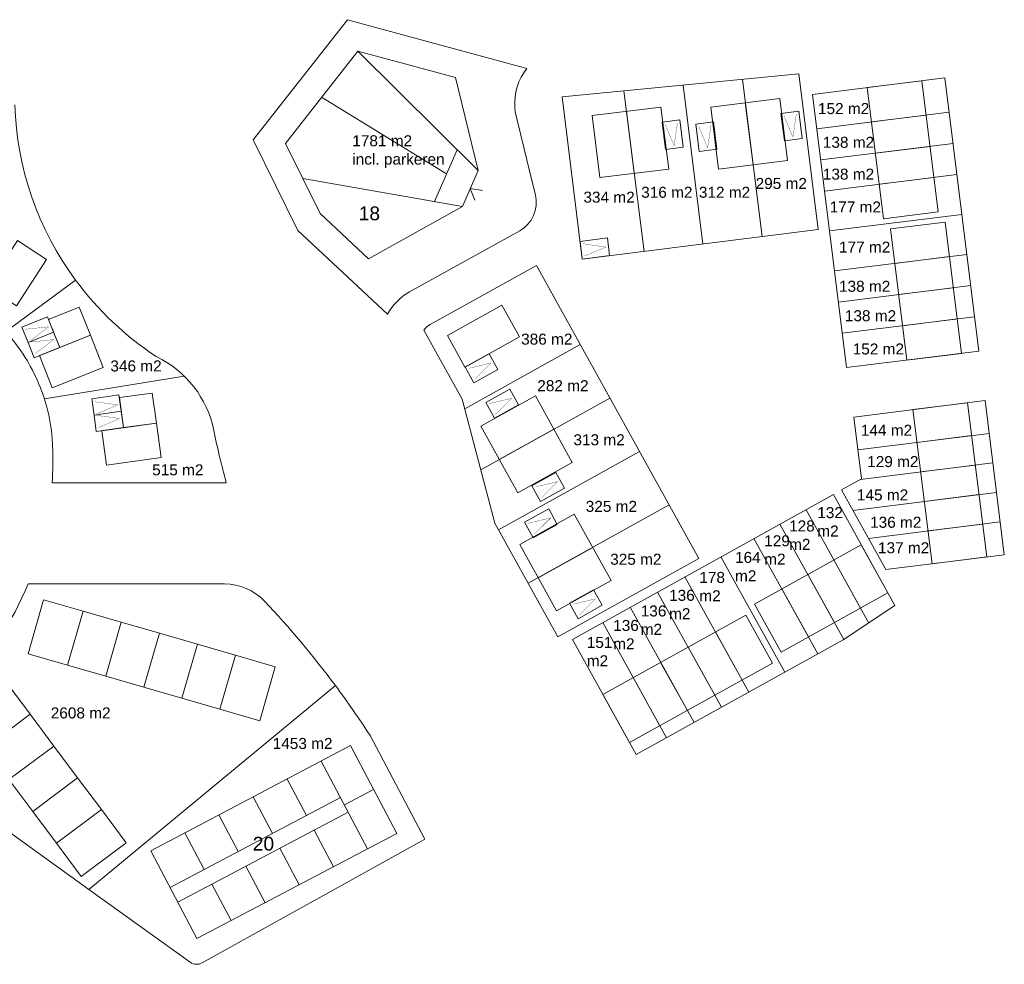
# Model space of a CAD drawing. Header units: metres. Extents: x 205799 to 208906, y 476485 to 477245.
# Tile 8 of 12: x 208046 to 208224, y 476849 to 477021. Entities that reach past the tile are written whole.
import ezdxf
from ezdxf.enums import TextEntityAlignment as Align

# ---------------------------------------------------------------- set-up
doc = ezdxf.new("R2010")
doc.units = ezdxf.units.M
doc.layers.get('0').update_dxf_attribs({"linetype": 'CONTINUOUS'})
for name, color, linetype, lineweight, true_color in [('N-PV-OG-APPARTEMENT-G', 252, 'CONTINUOUS', 0, 0x696969), ('N-PV-OG-KAVEL_KAVELGRENS-G', 7, 'CONTINUOUS', 13, 0xff4000), ('N-PV-OG-KAVEL_TUSSENGRENS-G', 7, 'CONTINUOUS', 13, 0xff4000)]:
    doc.layers.add(name, color=color, linetype=linetype, lineweight=lineweight, true_color=true_color)
for name, color, linetype, lineweight in [('N-PV-OG-KAVEL_BERGING-G', 161, 'CONTINUOUS', 0), ('N-PV-OG-KAVEL_ENTREE-S', 7, 'CONTINUOUS', 0), ('N-PV-OG-KAVEL_OPPERVLAK-T', 7, 'CONTINUOUS', 0), ('N-PV-OG-KAVEL_PARKEERPLAATS-S', 253, 'CONTINUOUS', 0), ('N-PV-OG-WONING-G', 80, 'CONTINUOUS', 13), ('N-PV-OG-WONINGCATEGORIE-T', 7, 'CONTINUOUS', 0)]:
    doc.layers.add(name, color=color, linetype=linetype, lineweight=lineweight)
doc.styles.add('verklaring', font='arial.ttf', dxfattribs={"height": 2.5})

# ---------------------------------------------------------------- blocks, each defined once
blk = doc.blocks.new('entree')
at = {"extrusion": (0, 0, -1), "flags": 128}
blk.add_lwpolyline([(1.12, -1.95), (0, 0), (-1.12, -1.95)], dxfattribs=at)
blk = doc.blocks.new('pp prive2')
at = {"color": 0, "linetype": 'ByBlock', "lineweight": -2}
for p, q in [((3, -5), (3, 0)), ((3, 0), (3, -5))]:
    blk.add_line(p, q, dxfattribs=at)
at = {"color": 0, "linetype": 'ByBlock', "lineweight": -2, "flags": 128}
blk.add_lwpolyline([(0, -5), (3, -5), (6, -5), (6, 0), (3, 0), (0, 0), (0, -5)], close=True, dxfattribs=at)
at = {"color": 0, "linetype": 'ByBlock', "lineweight": -2, "const_width": 0.05, "flags": 128}
for points in [[(0.63, -4.5), (1.75, -0.5), (2.88, -4.5)], [(3.13, -4.5), (4.25, -0.5), (5.38, -4.5)]]:
    blk.add_lwpolyline(points, dxfattribs=at)
blk = doc.blocks.new('pp prive')
at = {"color": 0, "linetype": 'ByBlock', "lineweight": -2, "flags": 128}
blk.add_lwpolyline([(-1.62, 0.5), (1.62, 0.5), (1.62, -4.5), (-1.62, -4.5), (-1.62, 0.5)], close=True, dxfattribs=at)
at = {"color": 0, "linetype": 'ByBlock', "lineweight": -2, "const_width": 0.05, "flags": 128}
blk.add_lwpolyline([(-1.12, -4), (0, 0), (1.13, -4)], dxfattribs=at)

msp = doc.modelspace()

# ---------------------------------------------------------------- linework, layer by layer
at = {"layer": 'N-PV-OG-APPARTEMENT-G'}
for p, q in [((208128.79, 476993.32), (208106.93, 477015)), ((208123.06, 476992.69), (208100.36, 477006.63)), ((208124.98, 476997.1), (208120.86, 476987.67)), ((208125.93, 476986.78), (208096.94, 476991.87)), ((208108.69, 476870.19), (208100.3, 476886.11)), ((208097.6, 476876.22), (208094.11, 476882.85)), ((208109.8, 476880.95), (208104.49, 476878.15)), ((208103.79, 476879.48), (208072.83, 476863.17)), ((208091.41, 476872.95), (208087.91, 476879.59)), ((208105.19, 476876.82), (208074.22, 476860.51)), ((208085.21, 476869.69), (208081.72, 476876.33)), ((208102.49, 476866.93), (208099, 476873.56)), ((208079.02, 476866.43), (208075.52, 476873.06)), ((208096.3, 476863.66), (208092.8, 476870.3)), ((208090.11, 476860.4), (208086.61, 476867.04)), ((208083.91, 476857.14), (208080.42, 476863.77))]:
    msp.add_line(p, q, dxfattribs=at)
at = {"layer": 'N-PV-OG-KAVEL_BERGING-G', "flags": 128}
for points in [[(208050.75, 476966.3), (208052.8, 476961.19), (208058.37, 476963.43), (208056.32, 476968.53), (208050.75, 476966.3)], [(208063.62, 476952.09), (208064.39, 476946.64), (208070.34, 476947.48), (208069.57, 476952.93), (208063.62, 476952.09)]]:
    msp.add_lwpolyline(points, dxfattribs=at)
at = {"layer": 'N-PV-OG-KAVEL_KAVELGRENS-G'}
for p, q in [((208190.24, 476985.26), (208190.24, 476985.26)), ((208193.32, 476934.52), (208145.9, 476908.2)), ((208204.5, 476914.37), (208193.32, 476934.52)), ((208195.1, 476908.13), (208204.5, 476914.37)), ((208157.51, 476887.28), (208145.9, 476908.2)), ((208157.51, 476887.28), (208195.1, 476908.13))]:
    msp.add_line(p, q, dxfattribs=at)
at = {"layer": 'N-PV-OG-KAVEL_KAVELGRENS-G', "flags": 128}
for points in [[(208087.9, 476998.86), (208105.05, 477020.7), (208137.63, 477011.84, 0.187402), (208135.45, 477004.82), (208135.51, 477003.96), (208138.66, 476991.03), (208139.19, 476988.88, -0.337884), (208136.34, 476982.38), (208116.35, 476971.29, 0.143598), (208112.34, 476967.23), (208096.02, 476982.46), (208087.9, 476998.86)], [(208139.38, 476976.06), (208120.1, 476965.36, 0.107859), (208118.95, 476964.35), (208125.9, 476951.83), (208131.81, 476929.27), (208143.24, 476908.67), (208168.87, 476922.9), (208139.38, 476976.06)], [(208058.1, 476862.81), (208024.04, 476887.28, -0.386565), (208023.47, 476889.91), (208023.81, 476890.49, 0.043576), (208034.74, 476899.73, 0.095883), (208047.08, 476918.3), (208082.72, 476918.28, -0.205842), (208089.97, 476915.16, -0.02966), (208102.87, 476899.81), (208058.1, 476862.81)], [(208076.5, 476849.59), (208058.1, 476862.81), (208102.87, 476899.81, -0.01627), (208109.15, 476890.77), (208119.08, 476871.92), (208078.64, 476849.47, -0.290181), (208076.5, 476849.59)]]:
    msp.add_lwpolyline(points, format="xyb", close=True, dxfattribs=at)
for points in [[(208190.57, 476982.59), (208147.7, 476977.24), (208144.03, 477006.68), (208187.04, 477010.88), (208190.57, 476982.59)], [(208189.52, 477007.14), (208213.56, 477010.14), (208219.75, 476960.53), (208195.71, 476957.53), (208189.52, 477007.14)], [(208220.87, 476951.55), (208197.03, 476948.57), (208198.43, 476937.35), (208194.81, 476935.34), (208202.83, 476920.88), (208224.36, 476923.56), (208220.87, 476951.55)]]:
    msp.add_lwpolyline(points, close=True, dxfattribs=at)
msp.add_lwpolyline([(208044.66, 477005.27, 0.154649), (208055.68, 476973.43, 0.087006), (208070.32, 476959.53, -0.235688), (208080.8, 476946.12, 0.019303), (208083.05, 476936.63), (208051.4, 476936.6), (208051.4, 476936.6, 0.02847), (208051.51, 476943.27), (208051.49, 476943.6), (208051.44, 476944.66, 0.044214), (208050.45, 476950.36), (208050.14, 476951.38, 0.053489), (208047.43, 476957.82), (208046.91, 476958.75, 0.044215), (208043.52, 476963.44)], format="xyb", dxfattribs=at)
at = {"layer": 'N-PV-OG-KAVEL_TUSSENGRENS-G'}
for p, q in [((208215.05, 476998.23), (208191.01, 476995.24)), ((208215.75, 476992.58), (208191.71, 476989.58)), ((208192.62, 476982.34), (208216.66, 476985.33)), ((208217.56, 476978.09), (208193.52, 476975.09)), ((208218.26, 476972.43), (208194.23, 476969.44)), ((208218.97, 476966.78), (208194.93, 476963.78)), ((208126.35, 476950.08), (208147.33, 476961.72)), ((208129.26, 476939), (208152.72, 476952.01)), ((208132.47, 476928.08), (208158.1, 476942.31)), ((208137.85, 476918.38), (208163.49, 476932.6)), ((208199.76, 476911.17), (208188.34, 476931.75)), ((208195.22, 476908.2), (208183.61, 476929.13)), ((208190.5, 476905.58), (208178.89, 476926.51)), ((208184.5, 476902.25), (208172.89, 476923.18)), ((208177.97, 476898.63), (208166.36, 476919.56)), ((208172.99, 476895.87), (208161.38, 476916.79)), ((208168, 476893.1), (208156.39, 476914.03)), ((208163.02, 476890.33), (208151.41, 476911.26))]:
    msp.add_line(p, q, dxfattribs=at)
at = {"layer": 'N-PV-OG-KAVEL_TUSSENGRENS-G', "flags": 128}
for points in [[(208176.79, 477009.88), (208180.35, 476981.31)], [(208155.28, 477007.78), (208158.92, 476978.64)], [(208166.04, 477008.83), (208169.63, 476979.97)], [(208214.34, 477003.89), (208190.3, 477000.89)], [(208042.93, 476964.06), (208055.68, 476973.43)], [(208050, 476951.85), (208075.42, 476955.98)], [(208197.77, 476942.62), (208221.61, 476945.59)], [(208222.28, 476940.23), (208198.22, 476937.23)], [(208222.95, 476934.88), (208196.87, 476931.62)], [(208223.62, 476929.52), (208199.69, 476926.53)]]:
    msp.add_lwpolyline(points, dxfattribs=at)
at = {"layer": 'N-PV-OG-WONING-G'}
for p, q in [((208106.93, 477015), (208093.78, 476998.25)), ((208106.93, 477015), (208124.68, 477010.18)), ((208128.79, 476993.32), (208124.68, 477010.18)), ((208200.25, 477002.13), (208210.17, 477003.37)), ((208093.78, 476998.25), (208100.1, 476985.49)), ((208200.96, 476996.48), (208210.88, 476997.71)), ((208128.79, 476993.32), (208125.93, 476986.78)), ((208201.66, 476990.82), (208211.58, 476992.06)), ((208125.93, 476986.78), (208108.86, 476977.31)), ((208108.86, 476977.31), (208100.1, 476985.49)), ((208204.46, 476976.46), (208214.38, 476977.69)), ((208205.17, 476970.8), (208215.09, 476972.04)), ((208205.87, 476965.14), (208215.79, 476966.38)), ((208142.53, 476946.36), (208132.62, 476940.86)), ((208208.49, 476943.96), (208218.41, 476945.19)), ((208209.16, 476938.6), (208219.08, 476939.83)), ((208209.83, 476933.24), (208219.75, 476934.48)), ((208210.49, 476927.88), (208220.42, 476929.12)), ((208149.61, 476924.9), (208139.69, 476919.4)), ((208198.25, 476913.88), (208193.4, 476922.63)), ((208193.53, 476911.26), (208188.67, 476920.01)), ((208188.8, 476908.64), (208183.95, 476917.39)), ((208176.76, 476900.82), (208171.91, 476909.56)), ((208171.77, 476898.05), (208166.92, 476906.8)), ((208166.79, 476895.29), (208161.94, 476904.03)), ((208161.81, 476892.52), (208156.95, 476901.27)), ((208069.33, 476869.8), (208105.61, 476888.91)), ((208114, 476872.98), (208105.61, 476888.91)), ((208114, 476872.98), (208077.72, 476853.88)), ((208077.72, 476853.88), (208069.33, 476869.8))]:
    msp.add_line(p, q, dxfattribs=at)
at = {"layer": 'N-PV-OG-WONING-G', "flags": 128}
for points in [[(208202.44, 476984.57), (208199.47, 477008.39), (208209.39, 477009.62), (208212.36, 476985.81), (208202.44, 476984.57)], [(208183.57, 477006.4), (208184.97, 476995.15), (208172.47, 476993.59), (208171.07, 477004.84), (208183.57, 477006.4)], [(208162, 477004.85), (208163.4, 476993.59), (208150.9, 476992.04), (208149.49, 477003.29), (208162, 477004.85)], [(208206.65, 476958.89), (208203.68, 476982.71), (208213.6, 476983.95), (208216.57, 476960.13), (208206.65, 476958.89)], [(208039.66, 476972.21), (208044.94, 476968.77), (208050.4, 476977.15), (208045.12, 476980.59), (208039.66, 476972.21)], [(208126.4, 476957.61), (208123.2, 476963.38), (208133.12, 476968.88), (208136.32, 476963.11), (208126.4, 476957.61)], [(208049.09, 476959.71), (208051.43, 476953.86), (208060.71, 476957.58), (208058.37, 476963.43), (208049.09, 476959.71)], [(208139.19, 476952.4), (208129.27, 476946.89), (208135.97, 476934.83), (208145.88, 476940.33), (208139.19, 476952.4)], [(208211.24, 476921.93), (208207.75, 476949.91), (208217.67, 476951.15), (208221.16, 476923.16), (208211.24, 476921.93)], [(208060.43, 476946.08), (208061.31, 476939.84), (208071.22, 476941.24), (208070.34, 476947.48), (208060.43, 476946.08)], [(208143.04, 476913.36), (208136.34, 476925.43), (208146.26, 476930.93), (208152.95, 476918.87), (208143.04, 476913.36)], [(208183.82, 476905.88), (208178.97, 476914.62), (208198.38, 476925.39), (208203.23, 476916.65), (208183.82, 476905.88)], [(208047.03, 476905.59), (208049.86, 476915.39), (208057.06, 476913.31), (208054.23, 476903.51), (208047.03, 476905.59)], [(208054.23, 476903.51), (208057.06, 476913.31), (208063.98, 476911.31), (208061.15, 476901.51), (208054.23, 476903.51)], [(208061.15, 476901.51), (208063.98, 476911.31), (208070.9, 476909.31), (208068.07, 476899.51), (208061.15, 476901.51)], [(208177.42, 476912.62), (208151.45, 476898.21), (208156.3, 476889.46), (208182.27, 476903.87), (208177.42, 476912.62)], [(208068.07, 476899.51), (208070.9, 476909.31), (208077.81, 476907.31), (208074.98, 476897.51), (208068.07, 476899.51)], [(208074.98, 476897.51), (208077.81, 476907.31), (208084.73, 476905.31), (208081.9, 476895.52), (208074.98, 476897.51)], [(208081.9, 476895.52), (208084.73, 476905.31), (208091.94, 476903.23), (208089.11, 476893.43), (208081.9, 476895.52)], [(208034.79, 476894.52), (208042.96, 476900.62), (208047.45, 476894.61), (208039.27, 476888.51), (208034.79, 476894.52)], [(208039.27, 476888.51), (208047.45, 476894.61), (208051.75, 476888.84), (208043.57, 476882.74), (208039.27, 476888.51)], [(208043.57, 476882.74), (208051.75, 476888.84), (208056.05, 476883.06), (208047.88, 476876.97), (208043.57, 476882.74)], [(208047.88, 476876.97), (208056.05, 476883.06), (208060.36, 476877.29), (208052.18, 476871.19), (208047.88, 476876.97)], [(208052.18, 476871.19), (208060.36, 476877.29), (208064.84, 476871.28), (208056.66, 476865.18), (208052.18, 476871.19)]]:
    msp.add_lwpolyline(points, close=True, dxfattribs=at)
for points in [[(208155.75, 477004.07), (208157.15, 476992.81)], [(208177.32, 477005.62), (208178.72, 476994.37)]]:
    msp.add_lwpolyline(points, dxfattribs=at)

# ---------------------------------------------------------------- block references
at = {"layer": 'N-PV-OG-KAVEL_ENTREE-S', "rotation": 51.46326269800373}
msp.add_blockref('entree', (208127.36, 476990.05), dxfattribs=at)
at = {"layer": 'N-PV-OG-KAVEL_PARKEERPLAATS-S'}
for p, rotation in [((208185.96, 476999.4), 187.1075491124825), ((208164.38, 476997.85), 187.1075491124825), ((208170.48, 476997.47), 187.1075491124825), ((208151.97, 476979.41), 277.1075491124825), ((208131.13, 476958.37), 299.0235291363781), ((208134.88, 476951.97), 299.0235292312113), ((208143.26, 476936.85), 299.0235292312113), ((208141.95, 476930.25), 299.0235292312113), ((208150.1, 476915.56), 299.0235292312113)]:
    msp.add_blockref('pp prive', p, dxfattribs=dict(at, rotation=rotation))
at = {"layer": 'N-PV-OG-KAVEL_PARKEERPLAATS-S', "extrusion": (0, 0, -1)}
for p, rotation in [((-208052.8, 476961.19), 68.14163899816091), ((-208064.39, 476946.64), 81.95851598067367)]:
    msp.add_blockref('pp prive2', p, dxfattribs=dict(at, rotation=rotation))

# ---------------------------------------------------------------- texts
at = {"layer": 'N-PV-OG-KAVEL_OPPERVLAK-T', "color": 7, "style": 'verklaring'}
for s, p in [('152 m2', (208190.51, 477005.57)), ('138 m2', (208191.4, 476999.44)), ('138 m2', (208191.4, 476993.66)), ('295 m2', (208179.19, 476991.97)), ('316 m2', (208158.4, 476990.37)), ('312 m2', (208168.88, 476990.37)), ('334 m2', (208147.91, 476989.48)), ('177 m2', (208192.64, 476987.7)), ('177 m2', (208194.33, 476980.41)), ('138 m2', (208194.33, 476973.3)), ('138 m2', (208195.4, 476967.96)), ('386 m2', (208136.6, 476963.71)), ('152 m2', (208196.82, 476961.92)), ('346 m2', (208061.99, 476958.84)), ('282 m2', (208139.53, 476955.26)), ('144 m2', (208198.3, 476947.17)), ('313 m2', (208146.1, 476945.44)), ('129 m2', (208199.45, 476941.48)), ('515 m2', (208069.58, 476939.98)), ('145 m2', (208197.59, 476935.43)), ('325 m2', (208148.33, 476933.35)), ('136 m2', (208199.98, 476930.46)), ('137 m2', (208201.41, 476925.83)), ('325 m2', (208152.77, 476923.75)), ('2608 m2', (208051.16, 476895.85)), ('1453 m2', (208091.47, 476890.31))]:
    msp.add_text(s, height=2, dxfattribs=at).set_placement(p, align=Align.TOP_LEFT)
at = {"layer": 'N-PV-OG-KAVEL_OPPERVLAK-T', "color": 7, "char_height": 2, "attachment_point": 1, "style": 'verklaring'}
for s, insert in [('1781 m2\\Pincl. parkeren', (208105.93, 476999.72)), ('132\\Pm2', (208190.39, 476932.21)), ('128\\Pm2', (208185.27, 476929.79)), ('129\\Pm2', (208180.75, 476927.1)), ('164\\Pm2', (208175.45, 476924.08)), ('178\\Pm2', (208168.96, 476920.45)), ('136\\Pm2', (208163.47, 476917.2)), ('136\\Pm2', (208158.32, 476914.36)), ('136\\Pm2', (208153.32, 476911.73)), ('151\\Pm2', (208148.52, 476908.65))]:
    msp.add_mtext(s, dxfattribs=dict(at, insert=insert))
at = {"layer": 'N-PV-OG-WONINGCATEGORIE-T', "style": 'verklaring'}
for s, p in [('18', (208107.09, 476986.79)), ('20', (208087.85, 476872.36))]:
    msp.add_text(s, height=2.5, dxfattribs=at).set_placement(p, align=Align.TOP_LEFT)

doc.saveas('drawing.dxf')
